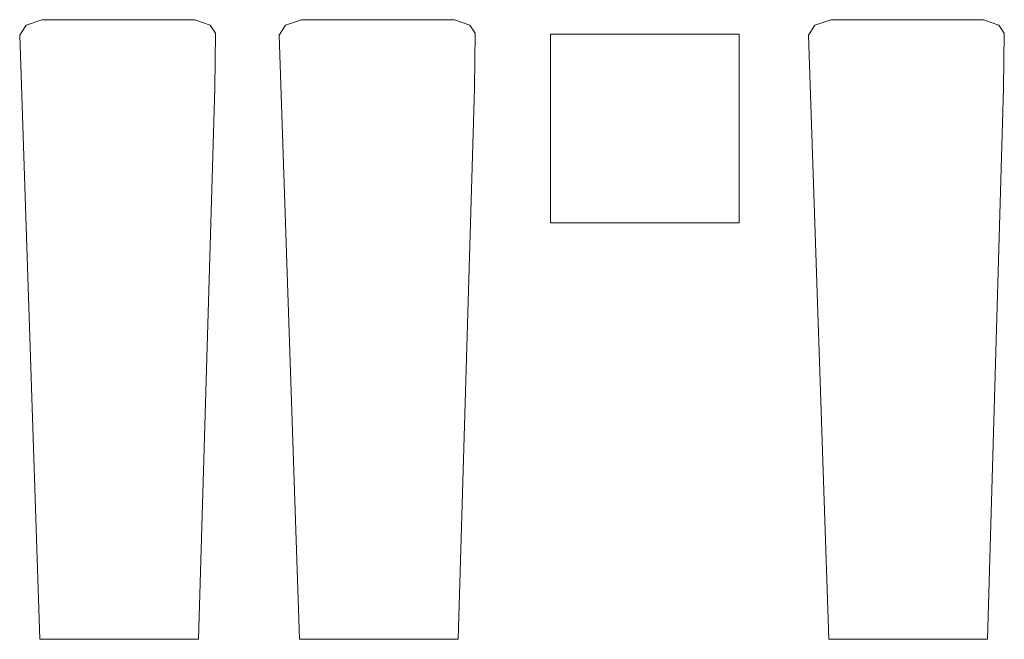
# Model space of a CAD drawing. Header units: millimetres. Extents: x -14761 to 157739, y -22400 to 107990.
# Tile 200 of 228: x 135421 to 138028, y 42251 to 43891. Entities that reach past the tile are written whole.
import ezdxf

# ---------------------------------------------------------------- set-up
doc = ezdxf.new("R2010")
doc.units = ezdxf.units.MM
doc.header["$MEASUREMENT"] = 0
doc.layers.add('Интерьер - лежаки 2', color=7, linetype='Continuous')

msp = doc.modelspace()

# ---------------------------------------------------------------- linework, layer by layer
at = {"layer": 'Интерьер - лежаки 2', "color": 7, "linetype": 'Continuous', "lineweight": 15}
for p, q in [((136826.5, 43353), (136826.5, 43853)), ((136826.5, 43853), (137326.5, 43853)), ((137326.5, 43853), (137326.5, 43353)), ((137326.5, 43353), (136826.5, 43353))]:
    msp.add_line(p, q, dxfattribs=at)
at = {"layer": 'Интерьер - лежаки 2', "color": 7, "linetype": 'Continuous', "lineweight": 15, "flags": 128}
for points in [[(135937.6, 43709.9), (135939.4, 43855.1), (135925.3, 43876.5), (135884.6, 43891), (135479.7, 43891.1), (135437.9, 43876.5), (135421.2, 43849.7), (135474.6, 42251), (135894.6, 42251)], [(136625, 43709.9), (136626.8, 43855.1), (136612.7, 43876.5), (136572, 43891), (136167.1, 43891.1), (136125.3, 43876.5), (136108.5, 43849.7), (136162, 42251), (136582, 42251)], [(138026.3, 43709.9), (138028.1, 43855.1), (138014, 43876.5), (137973.3, 43891), (137568.4, 43891.1), (137526.5, 43876.5), (137509.8, 43849.7), (137563.3, 42251), (137983.3, 42251)]]:
    msp.add_lwpolyline(points, close=True, dxfattribs=at)

doc.saveas('drawing.dxf')
